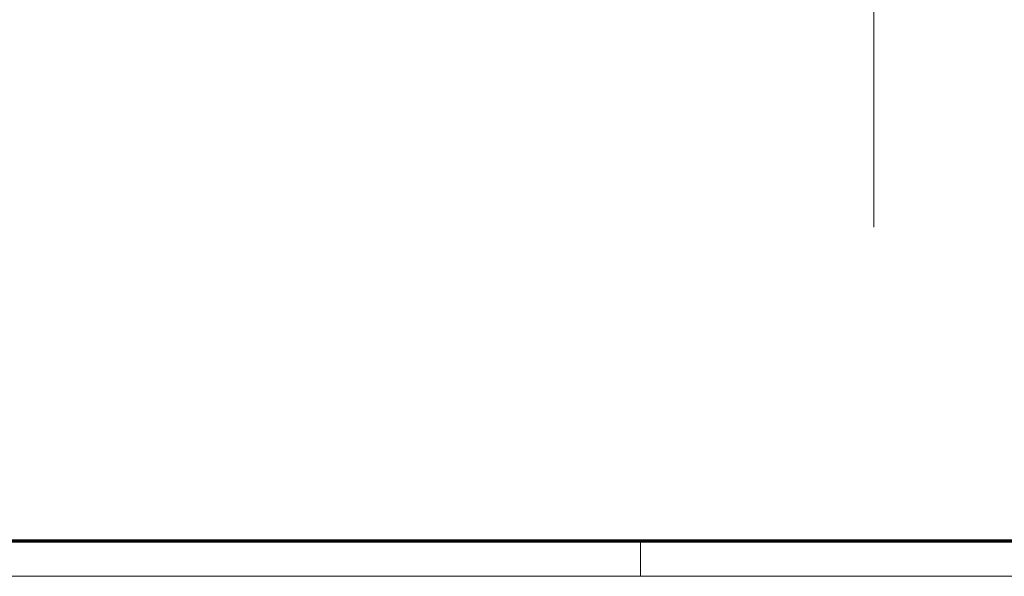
# Model space of a CAD drawing. Extents: x 1101 to 1942, y 41 to 882.
# Tile 7 of 104: x 1474 to 1613, y 41 to 119. Entities that reach past the tile are written whole.
import ezdxf
from ezdxf.lldxf.tags import DXFTag

# ---------------------------------------------------------------- set-up
doc = ezdxf.new("R2010")
doc.units = 0
doc.layers.get('0').update_dxf_attribs({"lineweight": 13})
doc.layers.add('Axen', color=7, linetype='Continuous', lineweight=25)
doc.layers.add('BI_X_Geometrie', color=7, linetype='Continuous', lineweight=13)
tags = doc.linetypes.add('ALL_S25', pattern=[0.001, 0, -0.001]).pattern_tags.tags
tags[6:7] = [DXFTag(74, 4), DXFTag(75, 0), DXFTag(340, '0'), DXFTag(46, 1.0), DXFTag(50, 0.0), DXFTag(44, 0.0), DXFTag(45, 0.0)]
tags[4:5] = [DXFTag(74, 4), DXFTag(75, 0), DXFTag(340, '0'), DXFTag(46, 1.0), DXFTag(50, 0.0), DXFTag(44, 0.0), DXFTag(45, 0.0)]

# ---------------------------------------------------------------- blocks, each defined once
blk = doc.blocks.new('Blockreferenz-A03CP7TP1H', base_point=(1100.84, 40.85))
at = {"color": 0, "linetype": 'ByBlock', "lineweight": 70, "ltscale": 0.7}
blk.add_line((1120.84, 45.85), (1936.84, 45.85), dxfattribs=at)
at = {"color": 0, "linetype": 'ByBlock', "lineweight": -2, "ltscale": 0.13}
for p, q in [((1561.84, 45.85), (1561.84, 40.85)), ((1100.84, 40.85), (1941.84, 40.85))]:
    blk.add_line(p, q, dxfattribs=at)
blk = doc.blocks.new('Referenz-A03CP7TX1H', base_point=(1202.26, 90.13))
at = {"layer": 'Axen', "color": 0, "linetype": 'ALL_S25', "lineweight": -2, "ltscale": 0.13}
blk.add_line((1594.7, 90.13), (1594.7, 825.65), dxfattribs=at)

msp = doc.modelspace()

# ---------------------------------------------------------------- block references
at = {"color": 251, "lineweight": 13, "ltscale": 0.13, "true_color": 0x5f5f5f}
msp.add_blockref('Referenz-A03CP7TX1H', (1202.26, 90.13), dxfattribs=at)
at = {"layer": 'BI_X_Geometrie', "ltscale": 0.13}
msp.add_blockref('Blockreferenz-A03CP7TP1H', (1100.84, 40.85), dxfattribs=at)

doc.saveas('drawing.dxf')
